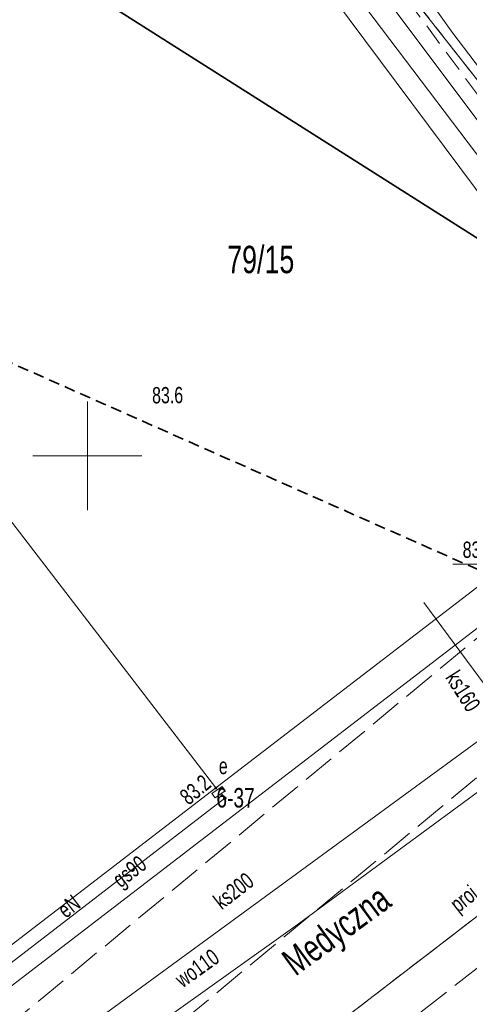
# Model space of a CAD drawing. Header units: metres. Extents: x -1013 to 1493497, y -5789518 to 1032.
# Tile 17 of 73: x -105 to -84, y 39 to 85. Entities that reach past the tile are written whole.
import ezdxf
from ezdxf.xclip import XClip

# ---------------------------------------------------------------- set-up
doc = ezdxf.new("R2010")
doc.units = ezdxf.units.M
doc.header["$MEASUREMENT"] = 0
doc.header["$XCLIPFRAME"] = 0
for name, pattern in [('2_KTCR02', [1.5, 1, -0.5]), ('2_KTJZ01', [2, 1.5, -0.5]), ('4_SUPE_P_01', [2.5, 2, -0.5]), ('GUK', [2, 1.5, -0.5]), ('GUZ', [1, 0.5, -0.5]), ('Przerywana długa', [0.78, 0.5, -0.28])]:
    doc.linetypes.add(name, pattern=pattern)
doc.layers.add('700-L Mapa 1_100 dwg', color=7, linetype='Continuous')
doc.layers.add('711-L Wymiary opisy', color=7, linetype='Continuous')
for name, color, linetype, lineweight in [('703-L Płaszczyzny podejścia 2D3', 152, 'Continuous', 30), ('703-L Płaszczyzny podejścia 2D38', 171, 'Continuous', 35), ('711-L Wymiary opisy1', 7, 'Continuous', 13), ('ex_02_DXF_MZ_500_4_Dzialki7', 9, 'Continuous', 18), ('ex_02_DXF_MZ_500_4_Kontury3', 9, 'Continuous', 18), ('ex_02_DXF_MZ_500_4_KTCR_L_17', 9, 'Continuous', 18), ('ex_02_DXF_MZ_500_4_KTJZ_L_07', 9, 'Continuous', 18), ('ex_02_DXF_MZ_500_4_KTUL_E_T_07', 9, 'Continuous', 18), ('ex_02_DXF_MZ_500_4_Numery_dzialek7', 9, 'Continuous', 18), ('ex_02_DXF_MZ_500_4_Numery_punktow7', 9, 'Continuous', 18), ('ex_02_DXF_MZ_500_4_Podzial_sekcyjny_krzyze7', 9, 'Continuous', 18), ('ex_02_DXF_MZ_500_4_Punkty7', 9, 'Continuous', 18), ('ex_02_DXF_MZ_500_4_RTPW_T_07', 9, 'Continuous', 18), ('ex_02_DXF_MZ_500_4_SUPE_E_T_31', 9, 'Continuous', 18), ('ex_02_DXF_MZ_500_4_SUPE_L_31', 9, 'Continuous', 18), ('ex_02_DXF_MZ_500_4_SUPG_E_T_27', 9, 'Continuous', 18), ('ex_02_DXF_MZ_500_4_SUPG_L_252', 9, 'Continuous', 18), ('ex_02_DXF_MZ_500_4_SUPK_E_T_434', 9, 'Continuous', 18), ('ex_02_DXF_MZ_500_4_SUPK_L_434', 9, 'Continuous', 18), ('ex_02_DXF_MZ_500_4_SUPP_E_T_21', 9, 'Continuous', 18), ('ex_02_DXF_MZ_500_4_SUPP_L_21', 9, 'Continuous', 18), ('ex_02_DXF_MZ_500_4_SUPT_D_L_030', 9, 'Continuous', 18), ('ex_02_DXF_MZ_500_4_SUPW_D_L_05', 9, 'Continuous', 18), ('ex_02_DXF_MZ_500_4_SUPW_E_T_05', 9, 'Continuous', 18), ('ex_02_DXF_MZ_500_4_SUTE_T_01', 9, 'Continuous', 18), ('ex_02_DXF_MZ_500_4_SUTG_T_052', 9, 'Continuous', 18), ('ex_02_DXF_MZ_500_4_SUUE_E_T_27', 9, 'Continuous', 18), ('ex_02_DXF_MZ_500_4_SUUE_L_37', 9, 'Continuous', 18), ('ex_02_DXF_MZ_500_4_Uzytki3', 9, 'Continuous', 18)]:
    doc.layers.add(name, color=color, linetype=linetype, lineweight=lineweight)
doc.styles.add('STYL_AUTOMATYCZNY_2', font='arial.ttf')
doc.styles.add('STYL_AUTOMATYCZNY_4', font='arial.ttf', dxfattribs={"width": 0.7})
doc.dimstyles.new('STYL_AUTOMATYCZNY__3', dxfattribs={"dimtxt": 0.25, "dimasz": 0.183575, "dimexe": 0.18, "dimexo": 0.04, "dimgap": 0, "dimtad": 1, "dimzin": 0, "dimdsep": 46, "dimtxsty": 'STYL_AUTOMATYCZNY_2', "dimblk": 'ARROWHEAD_8', "dimblk1": 'ARROWHEAD_8', "dimblk2": 'ARROWHEAD_8', "dimcen": 0.09, "dimclrd": 7, "dimclre": 7, "dimclrt": 7, "dimazin": 0, "dimtfac": 1, "dimtdec": 4, "dimtmove": 2, "dimatfit": 3, "dimfxl": 1, "dimtolj": 1, "dimtzin": 0, "dimarcsym": 0})

# ---------------------------------------------------------------- blocks, each defined once
blk = doc.blocks.new('*D60')
at = {"layer": '711-L Wymiary opisy1', "color": 7, "linetype": 'Continuous', "lineweight": 13}
for p, q in [((-23.688, -3.688), (-23.815, -3.738)), ((-23.688, -3.688), (-23.638, -3.815)), ((-23.983, -4.516), (-24.05, -4.396)), ((-23.983, -4.516), (-23.864, -4.449))]:
    blk.add_line(p, q, dxfattribs=at)
blk.add_arc((-18.286, -6.082), 5.908, 156.1008, 164.6316, dxfattribs=at)
at = {"layer": '711-L Wymiary opisy1', "color": 7, "lineweight": 13, "insert": (-25.573, -3.532), "char_height": 0.25, "attachment_point": 7, "rotation": 336.1008, "style": 'STYL_AUTOMATYCZNY_2'}
blk.add_mtext('\\A1;{\\pql;\\fArial|b0|i0|c238|p0;\\W1.000000;8,53°/15%}', dxfattribs=at)
blk = doc.blocks.new('ARROWHEAD_8')
at = {"color": 0, "linetype": 'Continuous', "lineweight": 0}
blk.add_line((0, 0), (-1, 0), dxfattribs=at)
at = {"color": 0, "linetype": 'Continuous', "lineweight": 0, "flags": 128}
blk.add_lwpolyline([(-0.525, 0.525), (0, 0), (-0.525, -0.525)], dxfattribs=at)
blk = doc.blocks.new('*D62')
at = {"layer": '711-L Wymiary opisy1', "color": 7, "linetype": 'Continuous', "lineweight": 13}
for p, q in [((-9.682, 27.468), (-9.815, 27.437)), ((-9.682, 27.468), (-9.651, 27.335)), ((-10.088, 26.709), (-10.136, 26.836)), ((-10.088, 26.709), (-9.96, 26.757))]:
    blk.add_line(p, q, dxfattribs=at)
blk.add_arc((-4.796, 24.363), 5.789, 147.57, 156.1008, dxfattribs=at)
at = {"layer": '711-L Wymiary opisy1', "color": 7, "lineweight": 13, "insert": (-11.672, 27.587), "char_height": 0.25, "attachment_point": 7, "rotation": 336.1008, "style": 'STYL_AUTOMATYCZNY_2'}
blk.add_mtext('\\A1;{\\pql;\\fArial|b0|i0|c238|p0;\\W1.000000;8,53°/15%}', dxfattribs=at)
blk = doc.blocks.new('Rysunek_1_4', base_point=(-51.91, -72.413))
at = {"layer": 'ex_02_DXF_MZ_500_4_Dzialki7', "color": 9, "linetype": 'Continuous', "lineweight": 18}
for p, q in [((-102.373, 105.388), (-65.217, 58.045)), ((-97.095, 95.854), (-77.511, 69.929)), ((-118.859, 79.129), (-96.008, 49.397)), ((-96.008, 49.397), (-78.462, 62.892)), ((-242.472, -78.345), (-67.265, 56.36)), ((-117.315, 33.016), (-96.008, 49.397))]:
    blk.add_line(p, q, dxfattribs=at)
at = {"layer": 'ex_02_DXF_MZ_500_4_Kontury3', "color": 9, "linetype": 'GUK', "lineweight": 18}
for p, q in [((-65.217, 58.045), (-99.497, 101.727)), ((-242.472, -78.345), (-67.265, 56.36))]:
    blk.add_line(p, q, dxfattribs=at)
at = {"layer": 'ex_02_DXF_MZ_500_4_KTCR_L_17', "color": 9, "linetype": '2_KTCR02', "lineweight": 18}
blk.add_line((-75.92, 70.373), (-103.19, 107.313), dxfattribs=at)
at = {"layer": 'ex_02_DXF_MZ_500_4_KTJZ_L_07', "color": 9, "linetype": '2_KTJZ01', "lineweight": 18}
for p, q in [((-76.84, 62.223), (-115.42, 30.263)), ((-117.53, 22.123), (-73.08, 58.923))]:
    blk.add_line(p, q, dxfattribs=at)
at = {"layer": 'ex_02_DXF_MZ_500_4_Podzial_sekcyjny_krzyze7', "color": 9, "linetype": 'Continuous', "lineweight": 18}
for p, q in [((-101.91, 62.173), (-101.91, 67.173)), ((-104.41, 64.673), (-99.41, 64.673))]:
    blk.add_line(p, q, dxfattribs=at)
at = {"layer": 'ex_02_DXF_MZ_500_4_Punkty7', "color": 9, "linetype": 'Continuous', "lineweight": 18}
blk.add_circle((-96.008, 49.397), 0.045, dxfattribs=at)
at = {"layer": 'ex_02_DXF_MZ_500_4_SUPE_L_31', "color": 9, "linetype": 'Continuous', "lineweight": 18}
for p, q in [((-138.64, 15.753), (-95.59, 48.923)), ((-95.59, 48.923), (-95.746, 49.147))]:
    blk.add_line(p, q, dxfattribs=at)
at = {"layer": 'ex_02_DXF_MZ_500_4_SUPG_L_252', "color": 9, "linetype": 'Continuous', "lineweight": 18}
for p, q in [((-82.83, 78.573), (-92, 90.813)), ((-117.19, 31.223), (-81.69, 58.523))]:
    blk.add_line(p, q, dxfattribs=at)
at = {"layer": 'ex_02_DXF_MZ_500_4_SUPK_L_434', "color": 9, "linetype": 'Continuous', "lineweight": 18}
for q in [(-86.45, 57.923), (-104.32, 36.653)]:
    blk.add_line((-82.52, 52.603), q, dxfattribs=at)
at = {"layer": 'ex_02_DXF_MZ_500_4_SUPP_L_21', "color": 9, "linetype": '4_SUPE_P_01', "lineweight": 18}
blk.add_line((-92.91, 34.173), (-70.74, 51.413), dxfattribs=at)
at = {"layer": 'ex_02_DXF_MZ_500_4_SUPT_D_L_030', "color": 9, "linetype": 'Continuous', "lineweight": 18}
blk.add_line((-81.093, 72.964), (-91.977, 87.599), dxfattribs=at)
at = {"layer": 'ex_02_DXF_MZ_500_4_SUPW_D_L_05', "color": 9, "linetype": 'Continuous', "lineweight": 18}
for p, q in [((-85.112, 84.117), (-89.631, 90.474)), ((-80.973, 78.646), (-85.112, 84.117)), ((-70.22, 59.323), (-92.274, 43.103)), ((-92.274, 43.103), (-124.922, 19.771))]:
    blk.add_line(p, q, dxfattribs=at)
at = {"layer": 'ex_02_DXF_MZ_500_4_SUTE_T_01', "color": 9, "linetype": 'Continuous', "lineweight": 18}
blk.add_circle((-95.59, 48.923), 0.0625, dxfattribs=at)
at = {"layer": 'ex_02_DXF_MZ_500_4_SUTG_T_052', "color": 9, "linetype": 'Continuous', "lineweight": 18}
blk.add_line((-85.113, 59.692), (-82.86, 59.692), dxfattribs=at)
at = {"layer": 'ex_02_DXF_MZ_500_4_SUUE_L_37', "color": 9, "linetype": 'Continuous', "lineweight": 18}
for p, q in [((-96.182, 49.148), (-95.722, 49.468)), ((-95.722, 49.468), (-95.58, 49.263)), ((-96.04, 48.943), (-96.182, 49.148)), ((-95.58, 49.263), (-96.04, 48.943))]:
    blk.add_line(p, q, dxfattribs=at)
at = {"layer": 'ex_02_DXF_MZ_500_4_Uzytki3', "color": 9, "linetype": 'GUZ', "lineweight": 18}
for p, q in [((-65.217, 58.045), (-99.497, 101.727)), ((-242.472, -78.345), (-67.265, 56.36))]:
    blk.add_line(p, q, dxfattribs=at)
at = {"layer": 'ex_02_DXF_MZ_500_4_KTUL_E_T_07', "color": 9, "linetype": 'Continuous', "lineweight": 18, "insert": (-92.604, 41.065), "char_height": 1.25, "attachment_point": 4, "rotation": 36.2538, "style": 'STYL_AUTOMATYCZNY_4'}
blk.add_mtext('\\A1;{\\pql;\\fArial|b0|i0|c238|p0;\\W0.700000;Medyczna}', dxfattribs=at)
at = {"layer": 'ex_02_DXF_MZ_500_4_Numery_dzialek7', "color": 9, "linetype": 'Continuous', "lineweight": 18, "insert": (-95.482, 73.699), "char_height": 1.26, "attachment_point": 4, "style": 'STYL_AUTOMATYCZNY_4'}
blk.add_mtext('\\A1;{\\pql;\\fArial|b0|i0|c238|p0;\\W0.700000;79/15}', dxfattribs=at)
at = {"layer": 'ex_02_DXF_MZ_500_4_Numery_punktow7', "color": 9, "linetype": 'Continuous', "lineweight": 18, "insert": (-95.98, 49.397), "char_height": 0.9, "attachment_point": 1, "style": 'STYL_AUTOMATYCZNY_4'}
blk.add_mtext('\\A1;{\\pql;\\fArial|b0|i0|c238|p0;\\W0.700000;6-37}', dxfattribs=at)
at = {"layer": 'ex_02_DXF_MZ_500_4_RTPW_T_07', "color": 9, "linetype": 'Continuous', "lineweight": 18, "insert": (-98.938, 67.838), "char_height": 0.75, "attachment_point": 1, "rotation": 0.4031, "style": 'STYL_AUTOMATYCZNY_4'}
blk.add_mtext('\\A1;{\\pql;\\fArial|b0|i0|c238|p0;\\W0.700000;83.6}', dxfattribs=at)
at = {"layer": 'ex_02_DXF_MZ_500_4_SUPE_E_T_31', "color": 9, "linetype": 'Continuous', "lineweight": 18, "insert": (-103.127, 43.667), "char_height": 0.75, "attachment_point": 4, "rotation": 37.6142, "style": 'STYL_AUTOMATYCZNY_4'}
blk.add_mtext('\\A1;{\\pql;\\fArial|b0|i0|c238|p0;\\W0.700000;eN}', dxfattribs=at)
at = {"layer": 'ex_02_DXF_MZ_500_4_SUPG_E_T_27', "color": 9, "linetype": 'Continuous', "lineweight": 18, "insert": (-100.536, 44.983), "char_height": 0.75, "attachment_point": 4, "rotation": 37.5608, "style": 'STYL_AUTOMATYCZNY_4'}
blk.add_mtext('\\A1;{\\pql;\\fArial|b0|i0|c238|p0;\\W0.700000;gs90}', dxfattribs=at)
at = {"layer": 'ex_02_DXF_MZ_500_4_SUPK_E_T_434', "color": 9, "linetype": 'Continuous', "lineweight": 18, "char_height": 0.75, "attachment_point": 4, "style": 'STYL_AUTOMATYCZNY_4'}
for s, insert, rotation in [('\\A1;{\\pql;\\fArial|b0|i0|c238|p0;\\W0.700000;ks160}', (-85.169, 54.678), 302.346), ('\\A1;{\\pql;\\fArial|b0|i0|c238|p0;\\W0.700000;ks200}', (-95.96, 44.062), 37.674)]:
    blk.add_mtext(s, dxfattribs=dict(at, insert=insert, rotation=rotation))
at = {"layer": 'ex_02_DXF_MZ_500_4_SUPP_E_T_21', "color": 9, "linetype": 'Continuous', "lineweight": 18, "insert": (-85.024, 43.838), "char_height": 0.75, "attachment_point": 4, "rotation": 38.2041, "style": 'STYL_AUTOMATYCZNY_4'}
blk.add_mtext('\\A1;{\\pql;\\fArial|b0|i0|c238|p0;\\W0.700000;proj.e 165/23}', dxfattribs=at)
at = {"layer": 'ex_02_DXF_MZ_500_4_SUPW_E_T_05', "color": 9, "linetype": 'Continuous', "lineweight": 18, "insert": (-97.746, 40.477), "char_height": 0.75, "attachment_point": 4, "rotation": 35.5509, "style": 'STYL_AUTOMATYCZNY_4'}
blk.add_mtext('\\A1;{\\pql;\\fArial|b0|i0|c238|p0;\\W0.700000;wo110}', dxfattribs=at)
at = {"layer": 'ex_02_DXF_MZ_500_4_SUTE_T_01', "color": 9, "linetype": 'Continuous', "lineweight": 18, "insert": (-97.739, 49.151), "char_height": 0.75, "attachment_point": 1, "rotation": 39.6991, "style": 'STYL_AUTOMATYCZNY_4'}
blk.add_mtext('\\A1;{\\pql;\\fArial|b0|i0|c238|p0;\\W0.700000;83.2}', dxfattribs=at)
at = {"layer": 'ex_02_DXF_MZ_500_4_SUTG_T_052', "color": 9, "linetype": 'Continuous', "lineweight": 18, "insert": (-84.662, 59.972), "char_height": 0.75, "attachment_point": 7, "style": 'STYL_AUTOMATYCZNY_4'}
blk.add_mtext('\\A1;{\\pql;\\fArial|b0|i0|c238|p0;\\W0.700000;83.77}', dxfattribs=at)
at = {"layer": 'ex_02_DXF_MZ_500_4_SUUE_E_T_27', "color": 9, "linetype": 'Continuous', "lineweight": 18, "insert": (-95.868, 50.025), "char_height": 0.75, "attachment_point": 7, "style": 'STYL_AUTOMATYCZNY_4'}
blk.add_mtext('\\A1;{\\pql;\\fArial|b0|i0|c238|p0;\\W0.700000;e}', dxfattribs=at)

msp = doc.modelspace()

# ---------------------------------------------------------------- linework, layer by layer
at = {"layer": '703-L Płaszczyzny podejścia 2D3', "color": 152, "linetype": 'Continuous', "lineweight": 30}
msp.add_circle((8.2273, 10.355), 1021.6593, dxfattribs=at)
at = {"layer": '703-L Płaszczyzny podejścia 2D38', "color": 171, "linetype": 'Continuous', "lineweight": 35}
msp.add_line((-4.7955, 24.3632), (-336.8033, 235.3053), dxfattribs=at)
at = {"layer": '703-L Płaszczyzny podejścia 2D38', "color": 171, "linetype": 'Przerywana długa', "lineweight": 35}
msp.add_line((-4.7955, 24.3632), (-360.4425, 181.9583), dxfattribs=at)

# ---------------------------------------------------------------- block references
at = {"layer": '700-L Mapa 1_100 dwg', "color": 52, "linetype": 'Continuous', "lineweight": 25}
ref = msp.add_blockref('Rysunek_1_4', (-51.9097, -72.4133), dxfattribs=at)
XClip(ref).set_block_clipping_path([(-454.4097296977, -337.82710067), (350.5902703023, 193.0005136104)])

# ---------------------------------------------------------------- dimensions: what is measured, and where the dimension line sits
at = {"layer": '711-L Wymiary opisy', "color": 7, "linetype": 'Continuous', "lineweight": 13}
for base, center, p1, p2, picture, middle in [((-9.8993, 27.0958), (-4.7955, 24.3632), (-360.4425, 181.9583), (-56.0049, 56.8993), '*D62', (-10.8957, 27.3794)), ((-23.8512, -4.0963), (-18.2863, -6.0816), (-397.5726, 98.1664), (-373.9333, 151.5134), '*D60', (-24.7964, -3.7394))]:
    dim = msp.add_angular_dim_3p(base=base, center=center, p1=p1, p2=p2, text='8,53°/15%', dimstyle='STYL_AUTOMATYCZNY__3', dxfattribs=at)
    dim.commit()
    dim.dimension.update_dxf_attribs({"geometry": picture, "text_midpoint": middle, "dimtype": 165, "text_rotation": 336.10081})

doc.saveas('drawing.dxf')
